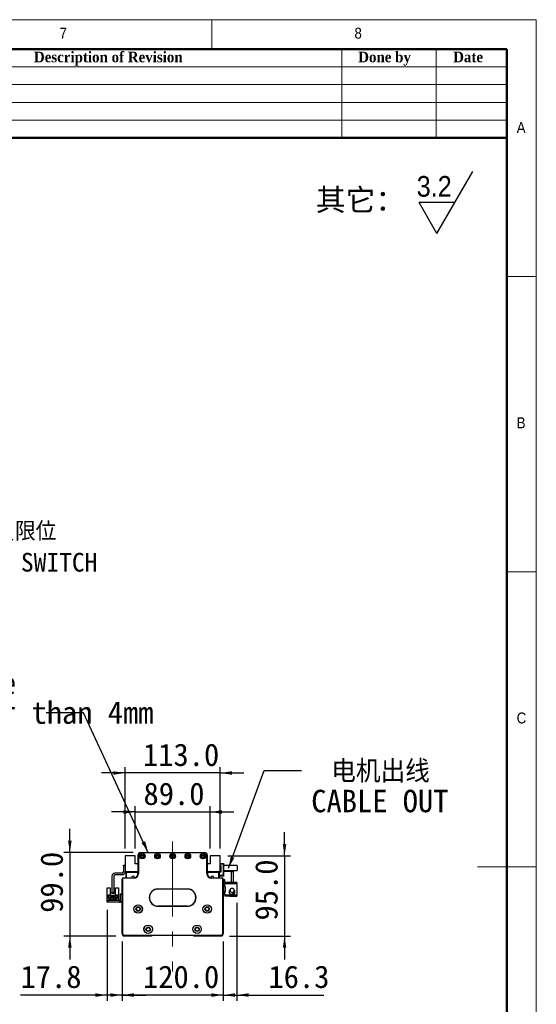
# Model space of a CAD drawing. Header units: millimetres. Extents: x 35 to 2905, y 35 to 2044.
# Tile 6 of 6: x 2292 to 2905, y 877 to 2044. Entities that reach past the tile are written whole.
import ezdxf

# ---------------------------------------------------------------- set-up
doc = ezdxf.new("R2010")
doc.units = ezdxf.units.MM
doc.header["$LTSCALE"] = 7
doc.linetypes.add('CENTERX2', pattern=[20.32, 12.7, -2.54, 2.54, -2.54])
doc.layers.add('DIMNS', color=7, linetype='Continuous')
doc.styles.add('SLDTEXTSTYLE0', font='arial.ttf', dxfattribs={"bigfont": 'bigfont'})
doc.styles.add('SLDTEXTSTYLE1', font='Gothic.ttf', dxfattribs={"width": 0.913})
doc.styles.add('SLDTEXTSTYLE2', font='timesbd.ttf', dxfattribs={"width": 0.933})
doc.styles.add('SLDTEXTSTYLE8', font='txt')
doc.styles.add('SLDTEXTSTYLE9', font='txt', dxfattribs={"bigfont": 'bigfont'})
doc.dimstyles.new('SLDDIMSTYLE1', dxfattribs={"dimtxt": 26.6, "dimasz": 14, "dimexe": 0, "dimexo": 0.0625, "dimgap": 6.65, "dimtad": 2, "dimdec": 1, "dimrnd": 1e-09, "dimzin": 4, "dimdsep": 46, "dimtxsty": 'SLDTEXTSTYLE8', "dimsah": 1, "dimcen": 0.09, "dimadec": 0, "dimazin": 1, "dimtfac": 1, "dimtdec": 1, "dimtmove": 0, "dimatfit": 0, "dimfxl": 0, "dimfrac": 2, "dimtolj": 1, "dimtzin": 12, "dimarcsym": 0})
doc.dimstyles.new('SLDDIMSTYLE2', dxfattribs={"dimtxt": 26.6, "dimasz": 14, "dimexe": 0, "dimexo": 0.0625, "dimgap": 6.65, "dimtad": 2, "dimdec": 1, "dimrnd": 1e-09, "dimzin": 12, "dimdsep": 46, "dimtxsty": 'SLDTEXTSTYLE8', "dimsah": 1, "dimcen": 0.09, "dimadec": 0, "dimazin": 3, "dimtfac": 1, "dimtdec": 1, "dimtmove": 0, "dimatfit": 0, "dimfxl": 0, "dimfrac": 2, "dimtolj": 1, "dimtzin": 12, "dimarcsym": 0})
doc.dimstyles.new('SLDDIMSTYLE3', dxfattribs={"dimtxt": 0.18, "dimasz": 14, "dimexe": 0, "dimexo": 0.0625, "dimgap": 0, "dimtad": 0, "dimtih": 1, "dimtoh": 1, "dimdec": 0, "dimrnd": 1e-09, "dimzin": 0, "dimdsep": 46, "dimtxsty": 'Standard', "dimsah": 1, "dimcen": 0.09, "dimadec": 0, "dimazin": 0, "dimtfac": 14, "dimtdec": 0, "dimtofl": 0, "dimtmove": 0, "dimatfit": 3, "dimfxl": 0, "dimfrac": 2, "dimtolj": 1, "dimtzin": 0, "dimarcsym": 0})

# ---------------------------------------------------------------- blocks, each defined once
blk = doc.blocks.new('SW_SFSYMBOL_0')
at = {"layer": 'DIMNS', "color": 0}
for p, q in [((24, -36.7), (66.5, 36.8)), ((24, -36.7), (2.8, 0)), ((45.3, 0), (2.8, 0))]:
    blk.add_line(p, q, dxfattribs=at)
at = {"layer": 'DIMNS', "color": 0, "insert": (0, 31.3), "char_height": 24.5, "attachment_point": 1, "style": 'SLDTEXTSTYLE1'}
blk.add_mtext('3.2', dxfattribs=at)
blk = doc.blocks.new('_D_6')
at = {"layer": 'DIMNS'}
for p, q in [((2413.4, 951.2), (2413.4, 880.5)), ((2533.4, 951.2), (2533.4, 880.5)), ((2413.4, 887.5), (2385.4, 887.5)), ((2533.4, 887.5), (2413.4, 887.5)), ((2533.4, 887.5), (2561.4, 887.5))]:
    blk.add_line(p, q, dxfattribs=at)
for points in [[(2413.4, 887.5), (2399.4, 889.6), (2399.4, 885.4)], [(2533.4, 887.5), (2547.4, 885.4), (2547.4, 889.6)]]:
    blk.add_solid(points, dxfattribs=at)
at = {"layer": 'DIMNS', "insert": (2438.2, 922.5), "char_height": 26.6, "attachment_point": 1, "style": 'SLDTEXTSTYLE8'}
blk.add_mtext('120.0', dxfattribs=at)
blk = doc.blocks.new('_D_7')
at = {"layer": 'DIMNS'}
for p, q in [((2395.6, 988.7), (2395.6, 880.5)), ((2413.4, 951.2), (2413.4, 880.5)), ((2395.6, 887.5), (2292.9, 887.5)), ((2413.4, 887.5), (2395.6, 887.5)), ((2413.4, 887.5), (2441.4, 887.5))]:
    blk.add_line(p, q, dxfattribs=at)
for points in [[(2395.6, 887.5), (2381.6, 889.6), (2381.6, 885.4)], [(2413.4, 887.5), (2427.4, 885.4), (2427.4, 889.6)]]:
    blk.add_solid(points, dxfattribs=at)
at = {"layer": 'DIMNS', "insert": (2292.9, 922.5), "char_height": 26.6, "attachment_point": 1, "style": 'SLDTEXTSTYLE8'}
blk.add_mtext('17.8', dxfattribs=at)
blk = doc.blocks.new('_D_8')
at = {"layer": 'DIMNS'}
for p, q in [((2351.4, 1056.5), (2351.4, 1084.5)), ((2426.5, 1056.5), (2344.4, 1056.5)), ((2351.4, 1056.5), (2351.4, 957.5)), ((2406, 957.5), (2344.4, 957.5)), ((2351.4, 957.5), (2351.4, 929.5))]:
    blk.add_line(p, q, dxfattribs=at)
for points in [[(2351.4, 1056.5), (2353.5, 1070.5), (2349.3, 1070.5)], [(2351.4, 957.5), (2349.3, 943.5), (2353.5, 943.5)]]:
    blk.add_solid(points, dxfattribs=at)
at = {"layer": 'DIMNS', "insert": (2316.5, 985), "char_height": 26.6, "attachment_point": 1, "rotation": 90, "style": 'SLDTEXTSTYLE8'}
blk.add_mtext('99.0', dxfattribs=at)
blk = doc.blocks.new('_D_9')
at = {"layer": 'DIMNS'}
for p, q in [((2549.7, 997), (2549.7, 880.5)), ((2533.4, 951.2), (2533.4, 880.5)), ((2533.4, 887.5), (2505.4, 887.5)), ((2533.4, 887.5), (2549.7, 887.5)), ((2549.7, 887.5), (2652.7, 887.5))]:
    blk.add_line(p, q, dxfattribs=at)
for points in [[(2533.4, 887.5), (2519.4, 889.6), (2519.4, 885.4)], [(2549.7, 887.5), (2563.7, 885.4), (2563.7, 889.6)]]:
    blk.add_solid(points, dxfattribs=at)
at = {"layer": 'DIMNS', "insert": (2587.1, 922.5), "char_height": 26.6, "attachment_point": 1, "style": 'SLDTEXTSTYLE8'}
blk.add_mtext('16.3', dxfattribs=at)
blk = doc.blocks.new('_D_10')
at = {"layer": 'DIMNS'}
for p, q in [((2428.9, 1061.4), (2428.9, 1111.6)), ((2517.9, 1061.4), (2517.9, 1111.6)), ((2428.9, 1104.6), (2400.9, 1104.6)), ((2428.9, 1104.6), (2517.9, 1104.6)), ((2517.9, 1104.6), (2545.9, 1104.6))]:
    blk.add_line(p, q, dxfattribs=at)
for points in [[(2428.9, 1104.6), (2414.9, 1106.7), (2414.9, 1102.5)], [(2517.9, 1104.6), (2531.9, 1102.5), (2531.9, 1106.7)]]:
    blk.add_solid(points, dxfattribs=at)
at = {"layer": 'DIMNS', "insert": (2438.8, 1139.5), "char_height": 26.6, "attachment_point": 1, "style": 'SLDTEXTSTYLE8'}
blk.add_mtext('89.0', dxfattribs=at)
blk = doc.blocks.new('_D_11')
at = {"layer": 'DIMNS'}
for p, q in [((2416.9, 1061.4), (2416.9, 1157.8)), ((2529.9, 1061.4), (2529.9, 1157.8)), ((2416.9, 1150.8), (2388.9, 1150.8)), ((2529.9, 1150.8), (2416.9, 1150.8)), ((2529.9, 1150.8), (2557.9, 1150.8))]:
    blk.add_line(p, q, dxfattribs=at)
for points in [[(2416.9, 1150.8), (2402.9, 1152.9), (2402.9, 1148.7)], [(2529.9, 1150.8), (2543.9, 1148.7), (2543.9, 1152.9)]]:
    blk.add_solid(points, dxfattribs=at)
at = {"layer": 'DIMNS', "insert": (2438.2, 1185.7), "char_height": 26.6, "attachment_point": 1, "style": 'SLDTEXTSTYLE8'}
blk.add_mtext('113.0', dxfattribs=at)
blk = doc.blocks.new('_D_12')
at = {"layer": 'DIMNS'}
for p, q in [((2606.2, 1052.5), (2606.2, 1080.5)), ((2538.8, 1052.5), (2613.2, 1052.5)), ((2606.2, 1052.5), (2606.2, 957.5)), ((2540.8, 957.5), (2613.2, 957.5)), ((2606.2, 957.5), (2606.2, 929.5))]:
    blk.add_line(p, q, dxfattribs=at)
for points in [[(2606.2, 1052.5), (2608.3, 1066.5), (2604.1, 1066.5)], [(2606.2, 957.5), (2604.1, 943.5), (2608.3, 943.5)]]:
    blk.add_solid(points, dxfattribs=at)
at = {"layer": 'DIMNS', "insert": (2571.3, 975.9), "char_height": 26.6, "attachment_point": 1, "rotation": 90, "style": 'SLDTEXTSTYLE8'}
blk.add_mtext('95.0', dxfattribs=at)
blk = doc.blocks.new('SW_NOTE_3')
at = {"layer": 'DIMNS', "color": 0, "char_height": 26.6, "attachment_point": 2}
for s, insert, style in [('电机出线', (93.7, 12.5), 'SLDTEXTSTYLE9'), ('CABLE OUT', (92.9, -22.7), 'SLDTEXTSTYLE8')]:
    blk.add_mtext(s, dxfattribs=dict(at, insert=insert, style=style))
blk = doc.blocks.new('SW_NOTE_4')
at = {"layer": 'DIMNS', "color": 0, "char_height": 26.6, "attachment_point": 1, "style": 'SLDTEXTSTYLE8'}
for s, insert in [('The distance between the load plate and the ', (-813.4, 48.8)), ('steel belt protection belt shall be greater than 4mm', (-813.4, 13.7))]:
    blk.add_mtext(s, dxfattribs=dict(at, insert=insert))
blk = doc.blocks.new('SW_NOTE_7')
at = {"layer": 'DIMNS', "color": 0, "attachment_point": 2}
for s, insert, char_height, style in [('    光电负限位', (88.1, 7.6), 22.23, 'SLDTEXTSTYLE9'), ('NEGATIVE LIMIT SWITCH', (78.9, -29.1), 22.225, 'SLDTEXTSTYLE8')]:
    blk.add_mtext(s, dxfattribs=dict(at, insert=insert, char_height=char_height, style=style))

msp = doc.modelspace()

# ---------------------------------------------------------------- linework, layer by layer
at = {"color": 7, "linetype": 'Continuous', "lineweight": 18}
for p, q in [((2905, 2044), (35, 2044)), ((2520, 2009), (2520, 2044)), ((2905, 35), (2905, 2044)), ((70, 2009), (2870, 2009)), ((2674, 2009), (2674, 1904)), ((2786, 2009), (2786, 1904)), ((2870, 2009), (2870, 1904)), ((2870, 2009), (2870, 70)), ((2030, 1988), (2870, 1988)), ((2030, 1967), (2870, 1967)), ((2030, 1946), (2870, 1946)), ((2030, 1925), (2870, 1925)), ((2905, 1739.5), (2870, 1739.5)), ((2870, 1389.5), (2905, 1389.5)), ((2905, 1039.5), (2835, 1039.5))]:
    msp.add_line(p, q, dxfattribs=at)
at = {"color": 7, "linetype": 'Continuous', "lineweight": 50}
for p, q in [((2870, 2009), (70, 2009)), ((2870, 2009), (2870, 70)), ((2870, 1904), (2030, 1904))]:
    msp.add_line(p, q, dxfattribs=at)
at = {"color": 7, "linetype": 'Continuous', "lineweight": 25}
for p, q in [((2416.91, 1052.55), (2416.91, 1034.05)), ((2428.91, 1052.55), (2416.91, 1052.55)), ((2428.91, 1043.05), (2428.91, 1052.55)), ((2432.41, 1053.55), (2432.41, 1053.75)), ((2432.41, 1053.75), (2432.41, 1053.75)), ((2432.41, 1053.55), (2432.71, 1053.55)), ((2432.41, 1031.55), (2432.41, 1053.55)), ((2432.71, 1053.55), (2432.71, 1031.55)), ((2435.41, 1056.55), (2435.41, 1056.25)), ((2435.41, 1056.55), (2511.41, 1056.55)), ((2511.41, 1056.25), (2435.41, 1056.25)), ((2511.41, 1056.55), (2511.41, 1056.25)), ((2514.11, 1031.55), (2514.11, 1053.55)), ((2514.41, 1053.55), (2514.11, 1053.55)), ((2514.4, 1053.75), (2514.41, 1053.75)), ((2514.41, 1053.75), (2514.41, 1053.55)), ((2514.41, 1053.55), (2514.41, 1031.55)), ((2517.91, 1052.55), (2517.91, 1043.05)), ((2529.91, 1052.55), (2517.91, 1052.55)), ((2529.91, 1034.05), (2529.91, 1052.55)), ((2414.91, 1041.55), (2416.91, 1041.55)), ((2414.91, 1040.55), (2414.91, 1041.55)), ((2416.91, 1040.55), (2414.91, 1040.55)), ((2414.91, 1040.55), (2414.91, 1033.55)), ((2432.41, 1043.05), (2428.91, 1043.05)), ((2517.91, 1043.05), (2514.41, 1043.05)), ((2529.91, 1043.55), (2533.61, 1043.55)), ((2533.61, 1042.55), (2529.91, 1042.55)), ((2529.91, 1041.05), (2530.41, 1041.05)), ((2530.41, 1041.05), (2530.41, 1033.05)), ((2533.61, 1042.55), (2533.61, 1043.55)), ((2533.61, 1043.55), (2533.91, 1043.25)), ((2533.61, 1043.54), (2533.61, 1043.55)), ((2533.61, 1043.55), (2533.91, 1043.25)), ((2533.61, 1043.55), (2533.61, 1043.55)), ((2533.61, 1029.55), (2533.61, 1042.55)), ((2533.91, 1042.43), (2533.61, 1042.55)), ((2533.91, 1043.25), (2533.91, 1042.43)), ((2533.91, 1043.25), (2533.91, 1042.43)), ((2533.91, 1042.43), (2533.91, 1029.67)), ((2533.91, 1042.43), (2533.91, 1042.43)), ((2533.91, 1042.43), (2533.91, 1041.05)), ((2549.91, 1041.05), (2533.91, 1041.05)), ((2549.91, 1041.05), (2549.91, 1035.05)), ((2401.41, 1028.55), (2401.41, 1009.05)), ((2403.41, 1028.55), (2403.41, 1009.05)), ((2413.41, 1032.05), (2404.91, 1032.05)), ((2413.41, 1030.05), (2404.91, 1030.05)), ((2416.91, 1034.05), (2432.41, 1034.05)), ((2416.91, 1034.05), (2416.91, 1033.55)), ((2417.9, 1033.05), (2418.9, 1034.05)), ((2417.9, 1033.05), (2417.9, 1028.05)), ((2417.9, 1028.05), (2417.9, 1026.55)), ((2418.2, 1027.75), (2417.9, 1028.05)), ((2418.2, 1027.75), (2418.2, 1026.55)), ((2418.5, 1032), (2419.45, 1032.95)), ((2418.5, 1026.55), (2418.5, 1032)), ((2431.65, 1032.95), (2419.45, 1032.95)), ((2429.83, 1034.05), (2430.03, 1033.84)), ((2432.41, 1033.55), (2430.74, 1033.55)), ((2431.65, 1032.95), (2431.65, 1028.91)), ((2432.41, 1032.95), (2431.65, 1032.95)), ((2432.71, 1031.55), (2432.41, 1031.55)), ((2514.41, 1031.55), (2514.11, 1031.55)), ((2514.41, 1034.05), (2529.91, 1034.05)), ((2516.07, 1033.55), (2514.41, 1033.55)), ((2515.16, 1032.95), (2514.41, 1032.95)), ((2515.16, 1028.91), (2515.16, 1032.95)), ((2527.36, 1032.95), (2515.16, 1032.95)), ((2516.99, 1034.05), (2516.78, 1033.84)), ((2516.78, 1033.84), (2516.99, 1034.05)), ((2527.36, 1032.95), (2528.31, 1032)), ((2528.91, 1033.05), (2527.91, 1034.05)), ((2528.31, 1026.55), (2528.31, 1032)), ((2528.91, 1026.55), (2528.91, 1033.05)), ((2530.41, 1033.05), (2528.91, 1033.05)), ((2528.91, 1029.55), (2533.61, 1029.55)), ((2533.61, 1028.55), (2528.91, 1028.55)), ((2529.91, 1035.05), (2530.41, 1035.05)), ((2530.41, 1034.05), (2529.91, 1034.05)), ((2533.91, 1029.67), (2533.61, 1029.55)), ((2533.61, 1028.55), (2533.61, 1029.55)), ((2533.91, 1028.85), (2533.61, 1028.55)), ((2533.91, 1035.05), (2549.91, 1035.05)), ((2533.91, 1035.05), (2533.91, 1034.05)), ((2543.31, 1034.05), (2533.91, 1034.05)), ((2533.91, 1029.67), (2533.91, 1028.85)), ((2543.31, 1021.05), (2543.31, 1034.05)), ((2543.31, 1034.05), (2545.31, 1034.05)), ((2545.31, 1034.05), (2545.31, 1021.05)), ((2413.71, 1025.05), (2413.41, 1025.05)), ((2413.41, 960.05), (2413.41, 1025.05)), ((2413.71, 1025.05), (2413.71, 960.17)), ((2414.91, 1026.25), (2414.91, 1026.55)), ((2414.91, 1026.55), (2427.41, 1026.55)), ((2427.41, 1026.25), (2414.91, 1026.25)), ((2427.41, 1026.25), (2427.41, 1026.55)), ((2519.41, 1026.55), (2519.41, 1026.25)), ((2519.41, 1026.55), (2531.91, 1026.55)), ((2531.91, 1026.25), (2519.41, 1026.25)), ((2531.91, 1026.55), (2531.91, 1026.25)), ((2533.41, 1025.05), (2533.11, 1025.05)), ((2533.11, 960.17), (2533.11, 1025.05)), ((2533.41, 1025.05), (2533.41, 960.05)), ((2535.31, 1024.05), (2533.41, 1024.05)), ((2535.31, 1021.05), (2535.31, 1024.05)), ((2535.31, 1021.05), (2535.31, 1019.85)), ((2543.31, 1021.05), (2535.31, 1021.05)), ((2535.31, 1015.85), (2535.31, 1019.85)), ((2535.31, 1019.85), (2549.71, 1019.85)), ((2535.31, 1015.85), (2535.31, 1015.35)), ((2536.31, 1015.85), (2535.31, 1015.85)), ((2536.31, 1009.85), (2536.31, 1015.85)), ((2541.31, 1021.05), (2541.31, 1020.85)), ((2549.71, 1020.85), (2541.31, 1020.85)), ((2545.31, 1021.05), (2543.31, 1021.05)), ((2549.71, 1020.85), (2549.71, 1019.85)), ((2549.71, 1019.85), (2549.71, 1005.85)), ((2395.71, 1014.45), (2399.41, 1014.45)), ((2395.71, 1005.55), (2395.71, 1014.45)), ((2395.71, 999.55), (2395.71, 1005.55)), ((2396.51, 1005.55), (2395.71, 1005.55)), ((2396.51, 1005.55), (2397.01, 1006.05)), ((2399.61, 1006.05), (2397.01, 1006.05)), ((2397.41, 1005.5), (2399.61, 1005.5)), ((2397.41, 1002.05), (2397.41, 1005.5)), ((2399.41, 1014.45), (2399.41, 1006.05)), ((2399.61, 1005.5), (2399.61, 1006.05)), ((2399.61, 1006.05), (2405.21, 1006.05)), ((2399.96, 1005.5), (2399.61, 1005.5)), ((2399.96, 1004.4), (2399.96, 1005.5)), ((2404.86, 1004.4), (2399.96, 1004.4)), ((2401.41, 1009.05), (2403.41, 1009.05)), ((2401.41, 1008.05), (2401.41, 1009.05)), ((2403.41, 1008.05), (2401.41, 1008.05)), ((2401.61, 1005), (2403.21, 1005)), ((2401.61, 1004.4), (2401.61, 1005)), ((2403.21, 1004.4), (2403.21, 1005)), ((2403.41, 1009.05), (2403.41, 1008.05)), ((2405.21, 1005.5), (2404.86, 1005.5)), ((2404.86, 1005.5), (2404.86, 1004.4)), ((2405.21, 1006.05), (2405.21, 1005.5)), ((2407.81, 1006.05), (2405.21, 1006.05)), ((2405.21, 1005.5), (2407.41, 1005.5)), ((2405.41, 1006.05), (2405.41, 1014.45)), ((2405.41, 1014.45), (2409.11, 1014.45)), ((2407.41, 1005.5), (2407.41, 1002.05)), ((2407.81, 1006.05), (2408.31, 1005.55)), ((2409.11, 1005.55), (2408.31, 1005.55)), ((2409.11, 1014.45), (2409.11, 1005.55)), ((2409.11, 1005.55), (2409.11, 999.55)), ((2411.41, 1007.55), (2413.41, 1007.55)), ((2411.41, 1006.55), (2411.41, 1007.55)), ((2413.41, 1006.55), (2411.41, 1006.55)), ((2411.41, 998.55), (2411.41, 1006.55)), ((2455.91, 1013.35), (2490.91, 1013.35)), ((2455.91, 1013.35), (2455.91, 1013.05)), ((2490.91, 1013.05), (2455.91, 1013.05)), ((2480.91, 1013.05), (2480.91, 1013)), ((2490.91, 1013.35), (2490.91, 1013.05)), ((2535.31, 1015.35), (2535.31, 1010.35)), ((2536.31, 1015.35), (2535.31, 1015.35)), ((2535.31, 1009.85), (2535.31, 1010.35)), ((2535.31, 1010.35), (2536.31, 1010.35)), ((2535.31, 1005.85), (2535.31, 1009.85)), ((2535.31, 1009.85), (2536.31, 1009.85)), ((2535.31, 1005.85), (2535.31, 1004.65)), ((2549.71, 1005.85), (2535.31, 1005.85)), ((2541.31, 1004.65), (2535.31, 1004.65)), ((2540.76, 1010.65), (2540.66, 1009.85)), ((2540.99, 1011.28), (2540.86, 1010.97)), ((2540.87, 1011.43), (2540.9, 1011.44)), ((2540.9, 1008.26), (2540.87, 1008.27)), ((2540.9, 1011.44), (2541.28, 1012.01)), ((2541.06, 1011.36), (2540.9, 1011.44)), ((2541.02, 1011.27), (2540.9, 1011.33)), ((2541.31, 1004.85), (2549.71, 1004.85)), ((2541.31, 1004.85), (2541.31, 1004.65)), ((2549.71, 1005.85), (2549.71, 1004.85)), ((2395.61, 997.55), (2395.61, 999.55)), ((2395.61, 999.55), (2396.61, 999.55)), ((2396.61, 997.55), (2395.61, 997.55)), ((2396.61, 999.55), (2396.61, 997.55)), ((2410.41, 999.55), (2396.61, 999.55)), ((2410.41, 997.55), (2396.61, 997.55)), ((2398.21, 1002.05), (2397.41, 1002.05)), ((2398.21, 1003.7), (2406.61, 1003.7)), ((2398.21, 1002.05), (2398.21, 1003.7)), ((2398.21, 1001), (2398.21, 1002.05)), ((2399.41, 1001), (2398.21, 1001)), ((2399.16, 1002.65), (2399.16, 1002.15)), ((2399.66, 1002.65), (2399.16, 1002.65)), ((2399.16, 1002.15), (2399.66, 1002.15)), ((2399.41, 1000.2), (2399.41, 1001)), ((2405.41, 1001), (2399.41, 1001)), ((2405.41, 1000.2), (2399.41, 1000.2)), ((2399.66, 1002.15), (2399.66, 1002.65)), ((2401.66, 1002.65), (2401.16, 1002.65)), ((2401.16, 1002.65), (2401.16, 1002.15)), ((2401.16, 1002.15), (2401.66, 1002.15)), ((2401.66, 1002.15), (2401.66, 1002.65)), ((2403.16, 1002.65), (2403.16, 1002.15)), ((2403.66, 1002.65), (2403.16, 1002.65)), ((2403.16, 1002.15), (2403.66, 1002.15)), ((2403.66, 1002.15), (2403.66, 1002.65)), ((2405.66, 1002.65), (2405.16, 1002.65)), ((2405.16, 1002.65), (2405.16, 1002.15)), ((2405.16, 1002.15), (2405.66, 1002.15)), ((2405.41, 1001), (2405.41, 1000.2)), ((2406.61, 1001), (2405.41, 1001)), ((2405.66, 1002.15), (2405.66, 1002.65)), ((2406.61, 1003.7), (2406.61, 1002.05)), ((2406.61, 1002.05), (2406.61, 1001)), ((2407.41, 1002.05), (2406.61, 1002.05)), ((2410.41, 999.55), (2410.41, 997.55)), ((2411.41, 998.55), (2413.41, 998.55)), ((2411.41, 997.55), (2411.41, 998.55)), ((2413.41, 997.55), (2411.41, 997.55)), ((2455.91, 993.05), (2490.91, 993.05)), ((2455.91, 993.05), (2455.91, 992.75)), ((2490.91, 992.75), (2455.91, 992.75)), ((2490.91, 993.05), (2490.91, 992.75)), ((2413.71, 960.17), (2413.41, 960.05)), ((2415.41, 958.05), (2413.41, 960.05)), ((2413.71, 960.17), (2415.53, 958.35)), ((2413.91, 959.55), (2413.91, 958.55)), ((2413.91, 958.55), (2414.91, 957.55)), ((2414.91, 957.55), (2448.41, 957.55)), ((2415.53, 958.35), (2415.41, 958.05)), ((2531.41, 958.05), (2415.41, 958.05)), ((2415.53, 958.35), (2531.28, 958.35)), ((2448.41, 957.55), (2448.91, 958.05)), ((2497.91, 958.05), (2498.41, 957.55)), ((2498.41, 957.55), (2531.91, 957.55)), ((2531.28, 958.35), (2533.11, 960.17)), ((2531.28, 958.35), (2531.41, 958.05)), ((2533.41, 960.05), (2531.41, 958.05)), ((2531.91, 957.55), (2532.91, 958.55)), ((2532.91, 958.55), (2532.91, 959.55)), ((2533.11, 960.17), (2533.41, 960.05))]:
    msp.add_line(p, q, dxfattribs=at)
at = {"color": 7, "linetype": 'Continuous', "lineweight": 25, "flags": 128}
for points in [[(2466.26, 1013.05), (2465.91, 1013), (2465.56, 1013.05)], [(2481.26, 1013.05), (2480.91, 1013), (2480.56, 1013.05)], [(2410.41, 997.55), (2410.99, 997.61), (2411.41, 997.72)]]:
    msp.add_lwpolyline(points, dxfattribs=at)
at = {"color": 7, "linetype": 'Continuous', "lineweight": 25}
for centre, radius in [((2437.41, 1052.3), 3.25), ((2437.41, 1052.3), 3), ((2437.41, 1052.3), 1.6), ((2437.41, 1052.3), 1.25), ((2455.41, 1052.3), 3.25), ((2455.41, 1052.3), 3), ((2455.41, 1052.3), 1.6), ((2455.41, 1052.3), 1.25), ((2473.41, 1052.3), 3.25), ((2473.41, 1052.3), 3), ((2473.41, 1052.3), 1.6), ((2473.41, 1052.3), 1.25), ((2491.41, 1052.3), 3.25), ((2491.41, 1052.3), 3), ((2491.41, 1052.3), 1.6), ((2491.41, 1052.3), 1.25), ((2509.41, 1052.3), 3.25), ((2509.41, 1052.3), 3), ((2509.41, 1052.3), 1.6), ((2509.41, 1052.3), 1.25), ((2432.41, 989.54), 5.03), ((2432.41, 989.54), 5), ((2514.41, 989.54), 5.03), ((2514.41, 989.54), 5), ((2432.41, 989.54), 2.65), ((2432.41, 989.54), 2.1), ((2514.41, 989.54), 2.65), ((2514.41, 989.54), 2.1), ((2444.41, 965.51), 5.03), ((2444.41, 965.51), 5), ((2502.41, 965.51), 5.03), ((2502.41, 965.51), 5), ((2444.41, 965.51), 2.65), ((2444.41, 965.51), 2.1), ((2502.41, 965.51), 2.65), ((2502.41, 965.51), 2.1)]:
    msp.add_circle(centre, radius, dxfattribs=at)
for centre, radius, start, end in [((2435.41, 1053.55), 3, 90, 180), ((2435.41, 1053.55), 2.7, 90, 180), ((2511.41, 1053.55), 3, 0, 90), ((2511.41, 1053.55), 2.7, 0, 90), ((2404.91, 1028.55), 3.5, 90, 180), ((2404.91, 1028.55), 1.5, 90, 180), ((2413.41, 1033.55), 3.5, 270, 0), ((2413.41, 1033.55), 1.5, 270, 0), ((2426.4, 1026.55), 2, 90, 180), ((2426.4, 1026.55), 2, 2.85229, 90), ((2427.41, 1031.55), 5.3, 270, 0), ((2427.41, 1031.55), 5, 270, 0), ((2430.74, 1034.55), 1, 224.99989, 270), ((2519.41, 1031.55), 5.3, 180, 270), ((2519.41, 1031.55), 5, 180, 270), ((2516.07, 1034.55), 1, 270, 315.00006), ((2516.07, 1034.55), 1, 270, 315.00006), ((2520.41, 1026.55), 2, 90, 177.1477), ((2520.41, 1026.55), 2, 0.00002, 90), ((2520.41, 1026.55), 2, 0.00002, 90), ((2414.91, 1025.05), 1.5, 90, 180), ((2414.91, 1025.05), 1.2, 90, 180), ((2531.91, 1025.05), 1.5, 0, 90), ((2531.91, 1025.05), 1.2, 0, 90), ((2455.91, 1003.05), 10.3, 90, 270), ((2455.91, 1003.05), 10, 90, 270), ((2490.91, 1003.05), 10.3, 270, 90), ((2490.91, 1003.05), 10, 270, 90), ((2543.91, 1009.85), 3.4, 207.88541, 44.31348), ((2543.91, 1009.85), 3.45, 237.57421, 0), ((2543.91, 1009.85), 2.5, 274.06825, 11.05475), ((2543.91, 1009.85), 2.6, 277.27427, 10.90897), ((2543.91, 1009.85), 3.45, 0, 47.89891), ((2410.41, 1000.55), 1, 270, 0)]:
    msp.add_arc(centre, radius, start, end, dxfattribs=at)
for points, knots in [([(2541.73, 1012.78), (2541.55, 1012.42), (2541.22, 1011.76), (2540.76, 1010.7), (2540.54, 1009.88), (2540.48, 1009.21), (2540.59, 1008.65), (2540.81, 1008.05), (2541.26, 1007.45), (2541.95, 1007.01), (2542.67, 1006.77), (2543.43, 1006.77), (2544.14, 1007.01), (2544.32, 1007.13), (2544.28, 1007.16), (2544.26, 1007.18)], [0, 0, 0, 0, 0.1800985, 0.3300043, 0.4496449, 0.5397496, 0.5746227, 0.6053219, 0.6784018, 0.7214063, 0.7619834, 0.8291607, 0.8886695, 0.9605996, 1, 1, 1, 1]), ([(2545.3, 1013.61), (2545.54, 1013.38), (2546.04, 1012.92), (2546.45, 1012.01), (2546.49, 1011.09), (2546.21, 1010.29), (2545.7, 1009.68), (2545.01, 1009.27), (2544.2, 1009.1), (2543.36, 1009.21), (2542.58, 1009.58), (2541.96, 1010.18), (2541.57, 1010.94), (2541.48, 1011.79), (2541.59, 1012.54), (2541.93, 1013.14), (2542.46, 1013.56), (2543.19, 1013.8), (2543.94, 1013.88), (2544.48, 1013.91), (2544.74, 1013.89), (2544.83, 1013.9), (2544.85, 1013.89), (2544.93, 1013.85), (2545.08, 1013.77), (2545.21, 1013.67), (2545.3, 1013.61)], [0, 0, 0, 0, 0.0648176, 0.1297793, 0.189732, 0.2426191, 0.2944133, 0.3462435, 0.3987244, 0.4521998, 0.5066016, 0.5614526, 0.616052, 0.6697726, 0.727069, 0.7653775, 0.8036915, 0.8589096, 0.9142292, 0.9495547, 0.9640012, 0.9648512, 0.9657591, 0.9687105, 0.9805281, 1, 1, 1, 1]), ([(2546.13, 1008.71), (2546.23, 1008.96), (2546.43, 1009.42), (2546.47, 1009.93), (2546.38, 1010.24), (2546.36, 1010.33)], [0, 0, 0, 0, 0.4359585, 0.8267397, 1, 1, 1, 1])]:
    msp.add_open_spline(points, degree=3, knots=knots, dxfattribs=at)
at = {"layer": 'DIMNS', "linetype": 'CENTERX2', "lineweight": 18}
msp.add_line((2473.41, 1069.5), (2473.41, 915.6), dxfattribs=at)

# ---------------------------------------------------------------- block references
at = {"layer": 'DIMNS'}
for name, p in [('SW_SFSYMBOL_0', (2763.02, 1827.32)), ('SW_NOTE_7', (2146.4, 1440.91)), ('SW_NOTE_4', (2323.1, 1222.06)), ('SW_NOTE_3', (2626.41, 1153.57))]:
    msp.add_blockref(name, p, dxfattribs=at)

# ---------------------------------------------------------------- texts
at = {"color": 7, "linetype": 'Continuous', "lineweight": 0}
for s, insert, char_height, attachment_point, style in [('7', (2339.17, 2034.52), 12.96, 1, 'SLDTEXTSTYLE1'), ('8', (2689.17, 2034.52), 12.96, 1, 'SLDTEXTSTYLE1'), ('Description of Revision', (2397.01, 2006.1), 12.6, 2, 'SLDTEXTSTYLE2'), ('Done by', (2724.88, 2006.1), 12.6, 2, 'SLDTEXTSTYLE2'), ('Date', (2824, 2006.1), 12.6, 2, 'SLDTEXTSTYLE2'), ('A', (2881.67, 1922.52), 12.96, 1, 'SLDTEXTSTYLE1'), ('B', (2881.67, 1572.52), 12.96, 1, 'SLDTEXTSTYLE1'), ('C', (2881.67, 1222.52), 12.96, 1, 'SLDTEXTSTYLE1')]:
    msp.add_mtext(s, dxfattribs=dict(at, insert=insert, char_height=char_height, attachment_point=attachment_point, style=style))
at = {"layer": 'DIMNS', "insert": (2643.32, 1843.39), "char_height": 25.929, "attachment_point": 1, "style": 'SLDTEXTSTYLE0'}
msp.add_mtext('其它：', dxfattribs=at)

# ---------------------------------------------------------------- dimensions: what is measured, and where the dimension line sits
at = {"layer": 'DIMNS'}
for base, p1, p2, dimstyle, picture, middle in [((2416.91, 1150.8), (2529.91, 1052.55), (2416.91, 1052.55), 'SLDDIMSTYLE1', '_D_11', (2480.54, 1150.8)), ((2517.91, 1104.55), (2428.91, 1052.55), (2517.91, 1052.55), 'SLDDIMSTYLE1', '_D_10', (2471.62, 1104.55)), ((2549.71, 887.55), (2533.41, 960.05), (2549.71, 1005.85), 'SLDDIMSTYLE2', '_D_9', (2619.9, 887.55)), ((2395.61, 887.55), (2413.41, 960.05), (2395.61, 997.55), 'SLDDIMSTYLE2', '_D_7', (2325.63, 887.55)), ((2413.41, 887.55), (2533.41, 960.05), (2413.41, 960.05), 'SLDDIMSTYLE1', '_D_6', (2480.54, 887.55))]:
    dim = msp.add_linear_dim(base=base, p1=p1, p2=p2, dimstyle=dimstyle, dxfattribs=at)
    dim.commit()
    dim.dimension.update_dxf_attribs({"geometry": picture, "text_midpoint": middle, "dimtype": 160})
for base, p1, p2, picture, middle in [((2351.4, 957.55), (2435.41, 1056.55), (2414.91, 957.55), '_D_8', (2351.4, 1017.8)), ((2606.22, 957.55), (2529.91, 1052.55), (2531.91, 957.55), '_D_12', (2606.22, 1008.72))]:
    dim = msp.add_linear_dim(base=base, p1=p1, p2=p2, angle=90, dimstyle='SLDDIMSTYLE1', dxfattribs=at)
    dim.commit()
    dim.dimension.update_dxf_attribs({"geometry": picture, "text_midpoint": middle, "dimtype": 160})

# ---------------------------------------------------------------- leaders
for points in [[(2444.53, 1056.25), (2367.55, 1222.06), (2323.1, 1222.06)], [(2539.68, 1037.99), (2581.96, 1153.57), (2626.41, 1153.57)]]:
    msp.add_leader(points, dimstyle='SLDDIMSTYLE3', dxfattribs=at)

doc.saveas('drawing.dxf')
